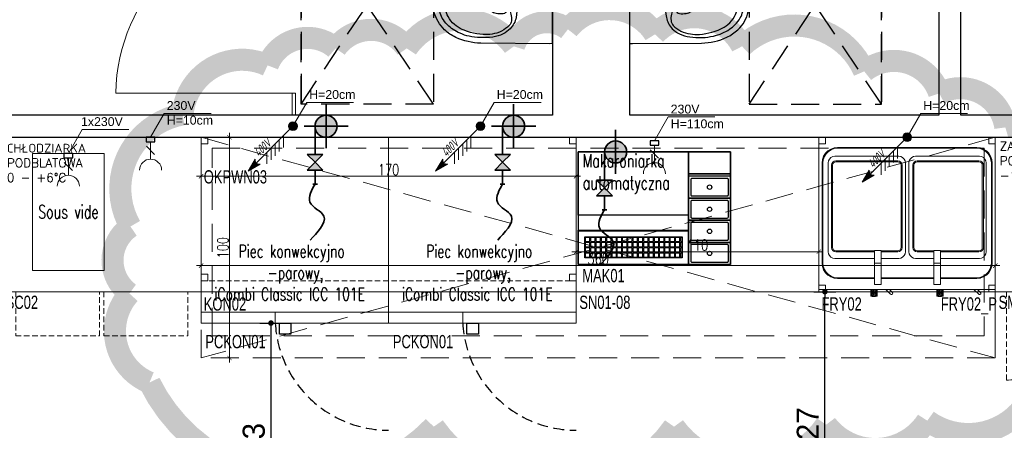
# Model space of a CAD drawing. Header units: millimetres. Extents: x 6161 to 8965, y -9035 to -5431.
# Tile 81 of 256: x 7097 to 7544, y -7151 to -6965. Entities that reach past the tile are written whole.
import ezdxf

# ---------------------------------------------------------------- set-up
doc = ezdxf.new("R2010")
doc.units = ezdxf.units.MM
for name, pattern in [('DASHED', [19.05, 12.7, -6.35]), ('DASHED2', [0.375, 0.25, -0.125]), ('HIDDEN', [0.375, 0.25, -0.125])]:
    doc.linetypes.add(name, pattern=pattern)
for name, color, linetype, lineweight in [('CHLODNICTWO', 94, 'Continuous', 20), ('drzwi', 30, 'Continuous', 20), ('Gastronomia PKN ORLEN', 220, 'Continuous', 20), ('Instalacje elektryczne', 1, 'Continuous', 20), ('Instalacje Wod-Kan', 92, 'Continuous', 35), ('SelinAr_WYP_gastronomia', 242, 'Continuous', 18), ('URZADZENIA GASTRO', 242, 'Continuous', 20)]:
    doc.layers.add(name, color=color, linetype=linetype, lineweight=lineweight)
for name, color, linetype in [('Indeksy_urządzeń_gastronomicznych', 242, 'Continuous'), ('Wyposazenie Wew - Urzadzenia Sanitarne', 6, 'Continuous'), ('Ściany', 7, 'Continuous')]:
    doc.layers.add(name, color=color, linetype=linetype)
doc.styles.add('Arch-Dim', font='romans.shx', dxfattribs={"width": 0.75})
doc.styles.add('cebart', font='isocpeur.ttf', dxfattribs={"width": 0.7, "oblique": 15, "height": 10})
doc.styles.add('JACEK_07', font='SIMPLEX.SHX', dxfattribs={"width": 0.7})
doc.styles.add('PL_D50', font='GOTHIC.TTF', dxfattribs={"height": 10})
doc.styles.get("Standard").update_dxf_attribs({"font": 'arial.ttf'})
doc.styles.add('text', font='romans.shx')
doc.dimstyles.new('PLANCO D50', dxfattribs={"dimscale": 0.5, "dimtxt": 10, "dimasz": 5, "dimexe": 10, "dimexo": 15, "dimgap": 5, "dimtad": 1, "dimdec": 0, "dimrnd": 0.5, "dimzin": 12, "dimtxsty": 'PL_D50', "dimblk": 'DOT', "dimcen": 1.25, "dimadec": 0, "dimazin": 0, "dimtfac": 1, "dimtdec": 0, "dimtmove": 1, "dimatfit": 3, "dimldrblk": 'DOT', "dimfxl": 0, "dimarcsym": 0})
doc.dimstyles.new('wymiary 10', dxfattribs={"dimscale": 2, "dimtxt": 2.5, "dimasz": 1, "dimexe": 1, "dimexo": 2.5, "dimgap": 0.25, "dimtad": 1, "dimdec": 1, "dimzin": 9, "dimtxsty": 'Arch-Dim', "dimblk": 'ARCHTICK', "dimcen": 1, "dimdle": 1, "dimclrd": 256, "dimclre": 256, "dimclrt": 256, "dimadec": 0, "dimazin": 0, "dimtfac": 1, "dimtdec": 1, "dimtofl": 0, "dimtmove": 1, "dimatfit": 3, "dimldrblk": 'NONE', "dimfxl": 0, "dimtolj": 1, "dimtzin": 0, "dimarcsym": 0})

# ---------------------------------------------------------------- blocks, each defined once
blk = doc.blocks.new('ROCA Victoria Rimless_Miska ustępowa')
for points in [[(-17.46, 0), (-17.54, -1.22), (-17.3, -32.5, 0.109256), (-14.68, -43.91, 0.076962), (-11.25, -48.97, 0.147238), (-3.13, -53.7, 0.064046), (0, -54.04)], [(17.46, 0), (17.54, -1.22), (17.3, -32.5, -0.109256), (14.68, -43.91, -0.076962), (11.25, -48.97, -0.147238), (3.13, -53.7, -0.064046), (0, -54.04)], [(0, -15.94, 0.030522), (-5.66, -16.58, 0.15195), (-10.79, -19.22, 0.08363), (-13.12, -22.43, 0.085767), (-14.52, -27.12, 0.036904), (-14.78, -32.84, 0.046025), (-14.17, -37.85, 0.053006), (-12.83, -41.91, 0.038568), (-11.06, -45.14, 0.052035), (-8.96, -47.72, 0.066441), (-5.93, -50.02, 0.072877), (-2.94, -51.19, 0.039475), (-0.85, -51.51, 0.022218), (0, -51.53)], [(0, -15.94, -0.030522), (5.66, -16.58, -0.15195), (10.79, -19.22, -0.08363), (13.12, -22.43, -0.085767), (14.52, -27.12, -0.036904), (14.78, -32.84, -0.046025), (14.17, -37.85, -0.053006), (12.83, -41.91, -0.038568), (11.06, -45.14, -0.052035), (8.96, -47.72, -0.066441), (5.93, -50.02, -0.072877), (2.94, -51.19, -0.039475), (0.85, -51.51, -0.022218), (0, -51.53)], [(0, -19.53, -0.087522), (-1.7, -19.38, -0.025593), (-4.2, -18.93, 0.120211), (-7.14, -18.7, 0.186717), (-9.29, -19.69, 0.086058), (-11.87, -23.11, 0.079429), (-13.2, -27.43, 0.051898), (-13.38, -31.53, 0.04875), (-12.4, -37.2, 0.043554), (-11.07, -40.96, 0.06811), (-8.86, -44.48, 0.092463), (-5.29, -47.4, 0.088025), (-1.68, -48.63, 0.041186), (0, -48.76)], [(0, -20.92, -0.000374), (-1.89, -20.96, 0.009276), (-2.37, -21.01, 0.404896), (-3.96, -22.46, 0.053728), (-3.9, -25.59, 0.350861), (-0.91, -28.86, 0.024147), (0, -28.92)], [(0, -19.53, 0.087522), (1.7, -19.38, 0.025593), (4.2, -18.93, -0.120211), (7.14, -18.7, -0.186717), (9.29, -19.69, -0.086058), (11.87, -23.11, -0.079429), (13.2, -27.43, -0.051898), (13.38, -31.53, -0.04875), (12.4, -37.2, -0.043554), (11.07, -40.96, -0.06811), (8.86, -44.48, -0.092463), (5.29, -47.4, -0.088025), (1.68, -48.63, -0.041186), (0, -48.76)], [(0, -20.92, 0.000374), (1.89, -20.96, -0.009276), (2.37, -21.01, -0.404896), (3.96, -22.46, -0.053728), (3.9, -25.59, -0.350861), (0.91, -28.86, -0.024147), (0, -28.92)]]:
    blk.add_lwpolyline(points, format="xyb")
for points in [[(-17.46, 0), (0, 0)], [(17.46, 0), (0, 0)]]:
    blk.add_lwpolyline(points)
at = {"color": 9, "linetype": 'DASHED', "true_color": 0xb8b8b8}
blk.add_lwpolyline([(-45, -54.04), (-45, -114.04), (45, -114.04), (45, -54.04), (-45, -54.04), (45, -114.04), (-45, -114.04), (45, -54.04)], dxfattribs=at)
blk = doc.blocks.new('gn-230')
at = {"layer": 'Instalacje elektryczne'}
for p, q in [((-4, 0), (-19.8, 0)), ((-15.65, -3.75), (-8.15, 3.75))]:
    blk.add_line(p, q, dxfattribs=at)
at = {"layer": 'Instalacje elektryczne', "lineweight": 30}
blk.add_lwpolyline([(-4, -4), (0, -4), (0, 4), (-4, 4)], close=True, dxfattribs=at)
at = {"layer": 'Instalacje elektryczne'}
blk.add_arc((-29.8, 0), 10, 270, 90, dxfattribs=at)
blk = doc.blocks.new('*U330')
blk.add_lwpolyline([(0, 0), (0, -70), (140, -70), (140, 0), (0, 0)], close=True)
at = {"linetype": 'HIDDEN', "ltscale": 10}
for points in [[(5, -70), (5, -110, 0.414214), (45, -70)], [(45, -70), (45, -110, 0.414214), (85, -70)]]:
    blk.add_lwpolyline(points, format="xyb", dxfattribs=at)
at = {"layer": 'Instalacje elektryczne'}
blk.add_lwpolyline([(67.1, 0), (73.35, 10.83), (94.52, 10.83)], dxfattribs=at)
at = {"layer": 'Instalacje elektryczne', "xscale": 0.5, "yscale": 0.5, "zscale": 0.5, "rotation": 90}
blk.add_blockref('gn-230', (67.1, 0), dxfattribs=at)
at = {"color": 242, "insert": (2, -2), "char_height": 5, "width": 58.8906, "attachment_point": 1, "style": 'text'}
blk.add_mtext('{\\H0.8x;ZAMRAŻARKA\\PPODBLATOWA\\P-10 - -22%%DC}', dxfattribs=at)
at = {"layer": 'Indeksy_urządzeń_gastronomicznych', "color": 242, "insert": (1.46, -71.77), "char_height": 6, "width": 20.4806, "attachment_point": 1, "style": 'JACEK_07'}
blk.add_mtext('{\\fArial|b0|i0|c238|p34;SM03}', dxfattribs=at)
at = {"layer": 'Instalacje elektryczne', "insert": (74.46, 16.39), "char_height": 4, "width": 32.4538, "attachment_point": 1}
blk.add_mtext('230V\\PH=10cm', dxfattribs=at)
blk = doc.blocks.new('K-400')
at = {"layer": 'Instalacje elektryczne'}
h = blk.add_hatch(color=256, dxfattribs=at)
h.paths.add_polyline_path([(40.76, 40.76), (33.87, 33.87), (34.29, 29.72)])
h.paths.add_polyline_path([(29.72, 34.29), (33.87, 33.87), (40.76, 40.76)])
blk.add_hatch(color=256, dxfattribs=at).paths.add_polyline_path([(3.96, 0, 1), (-3.96, 0, 1)])
for p, q in [((0, 0), (40.76, 40.76)), ((40.76, 40.76), (29.72, 34.29)), ((40.76, 40.76), (34.29, 29.72)), ((19.83, 30.44), (19.83, 19.83)), ((23.56, 34.17), (23.56, 23.56)), ((29.72, 34.29), (33.87, 33.87)), ((34.29, 29.72), (33.87, 33.87)), ((8.65, 19.26), (8.65, 8.65)), ((12.38, 22.99), (12.38, 12.38)), ((16.11, 26.71), (16.11, 16.11))]:
    blk.add_line(p, q, dxfattribs=at)
blk.add_circle((0, 0), 3.96, dxfattribs=at)
at = {"layer": 'Instalacje elektryczne', "style": 'cebart', "oblique": 15, "width": 0.7}
blk.add_text('400V', height=8, rotation=225, dxfattribs=at).set_placement((30.91, 28.38))
blk = doc.blocks.new('Frytkownica 2kom FRY02')
for p, q in [((1.68, -10.07), (2.19, -8.59)), ((1.68, -10.07), (2.52, -8.75)), ((2.03, -10.15), (2.52, -8.75)), ((2.19, -8.59), (3.03, -7.26)), ((3.31, -7.49), (2.19, -8.59)), ((2.52, -8.75), (2.19, -8.59)), ((2.52, -8.75), (3.31, -7.49)), ((3.03, -7.26), (4.14, -6.15)), ((4.36, -6.44), (3.03, -7.26)), ((3.31, -7.49), (3.03, -7.26)), ((3.31, -7.49), (4.36, -6.44)), ((5.46, -5.32), (4.14, -6.15)), ((5.62, -5.65), (4.14, -6.15)), ((4.36, -6.44), (4.14, -6.15)), ((5.62, -5.65), (4.36, -6.44)), ((6.94, -4.8), (5.46, -5.32)), ((7.02, -5.16), (5.46, -5.32)), ((5.62, -5.65), (5.46, -5.32)), ((6.31, -8.77), (5.47, -9.2)), ((7.02, -5.16), (5.62, -5.65)), ((7.24, -8.63), (6.31, -8.77)), ((8.5, -4.63), (6.94, -4.8)), ((7.02, -5.16), (6.94, -4.8)), ((8.5, -4.63), (7.02, -5.16)), ((8.5, -4.99), (7.02, -5.16)), ((36.24, -8.63), (7.24, -8.63)), ((8.5, -4.99), (8.5, -4.63)), ((71.57, -4.63), (8.5, -4.63)), ((71.57, -4.99), (8.5, -4.99)), ((37.16, -8.77), (36.24, -8.63)), ((38, -9.2), (37.16, -8.77)), ((42.94, -8.77), (42.1, -9.2)), ((43.87, -8.63), (42.94, -8.77)), ((72.87, -8.63), (43.87, -8.63)), ((71.57, -4.99), (71.57, -4.63)), ((73.04, -5.16), (71.57, -4.63)), ((73.12, -4.8), (71.57, -4.63)), ((73.04, -5.16), (71.57, -4.99)), ((73.79, -8.77), (72.87, -8.63)), ((73.04, -5.16), (73.12, -4.8)), ((74.45, -5.65), (73.04, -5.16)), ((74.45, -5.65), (73.12, -4.8)), ((74.6, -5.32), (73.12, -4.8)), ((74.63, -9.2), (73.79, -8.77)), ((74.45, -5.65), (74.6, -5.32)), ((75.7, -6.44), (74.45, -5.65)), ((75.93, -6.15), (74.45, -5.65)), ((75.93, -6.15), (74.6, -5.32)), ((75.7, -6.44), (75.93, -6.15)), ((76.75, -7.49), (75.7, -6.44)), ((76.75, -7.49), (75.93, -6.15)), ((77.04, -7.26), (75.93, -6.15)), ((77.04, -7.26), (76.75, -7.49)), ((77.87, -8.59), (76.75, -7.49)), ((77.55, -8.75), (76.75, -7.49)), ((77.87, -8.59), (77.04, -7.26)), ((77.87, -8.59), (77.55, -8.75)), ((78.04, -10.15), (77.55, -8.75)), ((78.39, -10.07), (77.55, -8.75)), ((78.39, -10.07), (77.87, -8.59)), ((1.5, -11.63), (1.68, -10.07)), ((1.5, -11.63), (2.03, -10.15)), ((1.5, -57), (1.5, -11.63)), ((1.86, -11.63), (1.5, -11.63)), ((2.03, -10.15), (1.68, -10.07)), ((1.86, -11.63), (2.03, -10.15)), ((1.86, -57), (1.86, -11.63)), ((4.24, -11.63), (4.38, -10.7)), ((4.24, -51.86), (4.24, -11.63)), ((4.38, -10.7), (4.81, -9.86)), ((4.81, -9.86), (5.47, -9.2)), ((5.77, -12.66), (5.92, -11.89)), ((5.77, -49.89), (5.77, -12.66)), ((5.92, -11.89), (6.36, -11.24)), ((6.27, -12.66), (6.38, -12.09)), ((6.27, -49.89), (6.27, -12.66)), ((7, -10.81), (6.36, -11.24)), ((6.38, -12.09), (6.71, -11.6)), ((7.2, -11.27), (6.71, -11.6)), ((7.77, -10.66), (7, -10.81)), ((7.77, -11.16), (7.2, -11.27)), ((35.77, -10.66), (7.77, -10.66)), ((35.77, -11.16), (7.77, -11.16)), ((36.54, -10.81), (35.77, -10.66)), ((36.34, -11.27), (35.77, -11.16)), ((36.83, -11.6), (36.34, -11.27)), ((37.18, -11.24), (36.54, -10.81)), ((37.16, -12.09), (36.83, -11.6)), ((37.27, -12.66), (37.16, -12.09)), ((37.62, -11.89), (37.18, -11.24)), ((37.27, -49.89), (37.27, -12.66)), ((37.77, -12.66), (37.62, -11.89)), ((37.77, -49.89), (37.77, -12.66)), ((38.66, -9.86), (38, -9.2)), ((39.09, -10.7), (38.66, -9.86)), ((39.24, -11.63), (39.09, -10.7)), ((39.24, -51.86), (39.24, -11.63)), ((40.87, -11.63), (41.01, -10.7)), ((40.87, -51.86), (40.87, -11.63)), ((41.01, -10.7), (41.44, -9.86)), ((41.44, -9.86), (42.1, -9.2)), ((42.6, -12.66), (42.75, -11.89)), ((42.6, -49.89), (42.6, -12.66)), ((42.75, -11.89), (43.18, -11.24)), ((43.1, -12.66), (43.21, -12.09)), ((43.1, -49.89), (43.1, -12.66)), ((43.83, -10.81), (43.18, -11.24)), ((43.21, -12.09), (43.54, -11.6)), ((44.02, -11.27), (43.54, -11.6)), ((44.6, -10.66), (43.83, -10.81)), ((44.6, -11.16), (44.02, -11.27)), ((72.6, -10.66), (44.6, -10.66)), ((72.6, -11.16), (44.6, -11.16)), ((73.36, -10.81), (72.6, -10.66)), ((73.17, -11.27), (72.6, -11.16)), ((73.66, -11.6), (73.17, -11.27)), ((74.01, -11.24), (73.36, -10.81)), ((73.98, -12.09), (73.66, -11.6)), ((74.1, -12.66), (73.98, -12.09)), ((74.45, -11.89), (74.01, -11.24)), ((74.1, -49.89), (74.1, -12.66)), ((74.6, -12.66), (74.45, -11.89)), ((74.6, -49.89), (74.6, -12.66)), ((75.29, -9.86), (74.63, -9.2)), ((75.72, -10.7), (75.29, -9.86)), ((75.87, -11.63), (75.72, -10.7)), ((75.87, -51.86), (75.87, -11.63)), ((78.39, -10.07), (78.04, -10.15)), ((78.2, -11.63), (78.04, -10.15)), ((78.57, -11.63), (78.04, -10.15)), ((78.2, -57), (78.2, -11.63)), ((78.57, -11.63), (78.2, -11.63)), ((78.57, -11.63), (78.39, -10.07)), ((78.57, -57), (78.57, -11.63)), ((4.38, -52.79), (4.24, -51.86)), ((4.81, -53.63), (4.38, -52.79)), ((5.92, -50.66), (5.77, -49.89)), ((6.36, -51.31), (5.92, -50.66)), ((6.38, -50.47), (6.27, -49.89)), ((7, -51.74), (6.36, -51.31)), ((6.71, -50.95), (6.38, -50.47)), ((7.2, -51.28), (6.71, -50.95)), ((7.77, -51.89), (7, -51.74)), ((7.77, -51.39), (7.2, -51.28)), ((25.27, -51.39), (7.77, -51.39)), ((25.27, -51.89), (7.77, -51.89)), ((25.27, -56.99), (25.27, -51.34)), ((28.27, -51.34), (25.27, -51.34)), ((28.27, -56.99), (28.27, -51.34)), ((35.77, -51.39), (28.27, -51.39)), ((35.77, -51.89), (28.27, -51.89)), ((36.34, -51.28), (35.77, -51.39)), ((36.54, -51.74), (35.77, -51.89)), ((36.83, -50.95), (36.34, -51.28)), ((37.18, -51.31), (36.54, -51.74)), ((36.83, -50.95), (37.16, -50.47)), ((37.16, -50.47), (37.27, -49.89)), ((37.18, -51.31), (37.62, -50.66)), ((37.62, -50.66), (37.77, -49.89)), ((38.66, -53.63), (39.09, -52.79)), ((39.09, -52.79), (39.24, -51.86)), ((41.01, -52.79), (40.87, -51.86)), ((41.44, -53.63), (41.01, -52.79)), ((42.75, -50.66), (42.6, -49.89)), ((43.18, -51.31), (42.75, -50.66)), ((43.21, -50.47), (43.1, -49.89)), ((43.83, -51.74), (43.18, -51.31)), ((43.54, -50.95), (43.21, -50.47)), ((44.02, -51.28), (43.54, -50.95)), ((44.6, -51.89), (43.83, -51.74)), ((44.6, -51.39), (44.02, -51.28)), ((52.1, -51.39), (44.6, -51.39)), ((52.1, -51.89), (44.6, -51.89)), ((52.1, -56.99), (52.1, -51.34)), ((55.1, -51.34), (52.1, -51.34)), ((55.1, -56.99), (55.1, -51.34)), ((72.6, -51.39), (55.1, -51.39)), ((72.6, -51.89), (55.1, -51.89)), ((73.17, -51.28), (72.6, -51.39)), ((73.36, -51.74), (72.6, -51.89)), ((73.66, -50.95), (73.17, -51.28)), ((74.01, -51.31), (73.36, -51.74)), ((73.66, -50.95), (73.98, -50.47)), ((73.98, -50.47), (74.1, -49.89)), ((74.01, -51.31), (74.45, -50.66)), ((74.45, -50.66), (74.6, -49.89)), ((75.29, -53.63), (75.72, -52.79)), ((75.72, -52.79), (75.87, -51.86)), ((1.86, -57), (1.5, -57)), ((2.03, -58.48), (1.5, -57)), ((1.68, -58.56), (1.5, -57)), ((2.03, -58.48), (1.86, -57)), ((5.47, -54.29), (4.81, -53.63)), ((6.31, -54.71), (5.47, -54.29)), ((7.24, -54.86), (6.31, -54.71)), ((25.27, -54.86), (7.24, -54.86)), ((25.27, -66.73), (25.27, -56.99)), ((28.27, -56.99), (25.27, -56.99)), ((36.24, -54.86), (28.27, -54.86)), ((28.27, -66.73), (28.27, -56.99)), ((37.16, -54.71), (36.24, -54.86)), ((38, -54.29), (37.16, -54.71)), ((38, -54.29), (38.66, -53.63)), ((42.1, -54.29), (41.44, -53.63)), ((42.94, -54.71), (42.1, -54.29)), ((43.87, -54.86), (42.94, -54.71)), ((52.1, -54.86), (43.87, -54.86)), ((52.1, -66.73), (52.1, -56.99)), ((55.1, -56.99), (52.1, -56.99)), ((72.87, -54.86), (55.1, -54.86)), ((55.1, -66.73), (55.1, -56.99)), ((73.79, -54.71), (72.87, -54.86)), ((74.63, -54.29), (73.79, -54.71)), ((74.63, -54.29), (75.29, -53.63)), ((78.04, -58.48), (78.2, -57)), ((78.04, -58.48), (78.57, -57)), ((78.57, -57), (78.2, -57)), ((78.39, -58.56), (78.57, -57)), ((2.03, -58.48), (1.68, -58.56)), ((2.52, -59.88), (1.68, -58.56)), ((2.19, -60.04), (1.68, -58.56)), ((2.52, -59.88), (2.03, -58.48)), ((2.52, -59.88), (2.19, -60.04)), ((3.31, -61.14), (2.19, -60.04)), ((3.03, -61.36), (2.19, -60.04)), ((3.31, -61.14), (2.52, -59.88)), ((3.31, -61.14), (3.03, -61.36)), ((4.36, -62.19), (3.03, -61.36)), ((4.14, -62.47), (3.03, -61.36)), ((4.36, -62.19), (3.31, -61.14)), ((4.14, -62.47), (4.36, -62.19)), ((5.46, -63.31), (4.14, -62.47)), ((5.62, -62.98), (4.36, -62.19)), ((5.46, -63.31), (4.36, -62.19)), ((75.7, -62.19), (74.45, -62.98)), ((74.6, -63.31), (75.7, -62.19)), ((75.93, -62.47), (74.6, -63.31)), ((75.7, -62.19), (76.75, -61.14)), ((77.04, -61.36), (75.7, -62.19)), ((75.93, -62.47), (75.7, -62.19)), ((75.93, -62.47), (77.04, -61.36)), ((76.75, -61.14), (77.55, -59.88)), ((77.87, -60.04), (76.75, -61.14)), ((77.04, -61.36), (76.75, -61.14)), ((77.04, -61.36), (77.87, -60.04)), ((77.55, -59.88), (78.04, -58.48)), ((77.55, -59.88), (78.39, -58.56)), ((77.87, -60.04), (77.55, -59.88)), ((77.87, -60.04), (78.39, -58.56)), ((78.39, -58.56), (78.04, -58.48)), ((5.46, -63.31), (5.62, -62.98)), ((6.94, -63.82), (5.46, -63.31)), ((7.02, -63.47), (5.62, -62.98)), ((6.94, -63.82), (5.62, -62.98)), ((6.94, -63.82), (7.02, -63.47)), ((8.5, -64), (6.94, -63.82)), ((8.5, -63.64), (7.02, -63.47)), ((8.5, -64), (7.02, -63.47)), ((8.5, -64), (8.5, -63.64)), ((25.27, -63.64), (8.5, -63.64)), ((25.27, -64), (8.5, -64)), ((28.27, -66.73), (25.27, -66.73)), ((52.1, -63.64), (28.27, -63.64)), ((52.1, -64), (28.27, -64)), ((55.1, -66.73), (52.1, -66.73)), ((71.57, -63.64), (55.1, -63.64)), ((71.57, -64), (55.1, -64)), ((73.04, -63.47), (71.57, -63.64)), ((73.04, -63.47), (71.57, -64)), ((71.57, -64), (71.57, -63.64)), ((73.12, -63.82), (71.57, -64)), ((74.45, -62.98), (73.04, -63.47)), ((73.12, -63.82), (73.04, -63.47)), ((74.45, -62.98), (73.12, -63.82)), ((74.6, -63.31), (73.12, -63.82)), ((74.6, -63.31), (74.45, -62.98)), ((23.67, -69.27), (23.5, -69.41)), ((23.5, -71.86), (23.5, -69.41)), ((23.67, -71.73), (23.5, -69.41)), ((24.15, -69.17), (23.67, -69.27)), ((23.67, -71.73), (23.67, -69.27)), ((24.15, -71.62), (23.67, -69.27)), ((24.82, -69.12), (24.15, -69.17)), ((24.15, -71.62), (24.15, -69.17)), ((24.82, -71.57), (24.15, -69.17)), ((24.82, -71.57), (24.82, -69.12)), ((25.53, -69.14), (24.82, -69.12)), ((25.53, -71.59), (24.82, -69.12)), ((25.53, -71.59), (25.53, -69.14)), ((26.12, -69.22), (25.53, -69.14)), ((26.12, -71.67), (25.53, -69.14)), ((26.12, -71.67), (26.12, -69.22)), ((26.46, -69.34), (26.12, -69.22)), ((26.46, -71.79), (26.12, -69.22)), ((26.46, -71.79), (26.46, -69.34)), ((32.53, -71.06), (30.4, -69)), ((33.33, -70.28), (32.02, -69)), ((32.78, -71.2), (32.53, -71.06)), ((33.07, -71.2), (32.78, -71.2)), ((33.33, -71.06), (33.07, -71.2)), ((33.45, -70.46), (33.33, -70.28)), ((33.33, -71.06), (33.45, -70.88)), ((33.49, -70.67), (33.45, -70.46)), ((33.45, -70.88), (33.49, -70.67)), ((53.6, -69.27), (53.43, -69.41)), ((53.43, -71.86), (53.43, -69.41)), ((53.6, -71.73), (53.43, -69.41)), ((54.08, -69.17), (53.6, -69.27)), ((53.6, -71.73), (53.6, -69.27)), ((54.08, -71.62), (53.6, -69.27)), ((54.75, -69.12), (54.08, -69.17)), ((54.08, -71.62), (54.08, -69.17)), ((54.75, -71.57), (54.08, -69.17)), ((54.75, -71.57), (54.75, -69.12)), ((55.46, -69.14), (54.75, -69.12)), ((55.46, -71.59), (54.75, -69.12)), ((55.46, -71.59), (55.46, -69.14)), ((56.05, -69.22), (55.46, -69.14)), ((56.05, -71.67), (55.46, -69.14)), ((56.05, -71.67), (56.05, -69.22)), ((56.39, -69.34), (56.05, -69.22)), ((56.39, -71.79), (56.05, -69.22)), ((56.39, -71.79), (56.39, -69.34)), ((72.46, -71.06), (70.33, -69)), ((73.26, -70.28), (71.95, -69)), ((72.71, -71.2), (72.46, -71.06)), ((73, -71.2), (72.71, -71.2)), ((73.26, -71.06), (73, -71.2)), ((73.38, -70.46), (73.26, -70.28)), ((73.26, -71.06), (73.38, -70.88)), ((73.42, -70.67), (73.38, -70.46)), ((73.38, -70.88), (73.42, -70.67)), ((23.67, -71.73), (23.5, -71.86)), ((23.67, -72), (23.5, -71.86)), ((23.79, -71.73), (23.6, -71.86)), ((23.79, -72), (23.6, -71.86)), ((24.15, -71.62), (23.67, -71.73)), ((24.15, -72.11), (23.67, -72)), ((23.79, -72), (23.77, -71.74)), ((24.3, -71.63), (23.79, -71.73)), ((23.79, -72), (23.85, -71.71)), ((23.79, -72), (23.79, -71.73)), ((24.3, -72.1), (23.79, -72)), ((24.82, -71.57), (24.15, -71.62)), ((24.82, -72.16), (24.15, -72.11)), ((25, -71.59), (24.3, -71.63)), ((24.3, -72.1), (24.44, -71.62)), ((24.3, -72.1), (24.3, -71.63)), ((25, -72.14), (24.3, -72.1)), ((25.53, -71.59), (24.82, -71.57)), ((25.53, -72.14), (24.82, -72.16)), ((25, -72.14), (25, -71.59)), ((25.7, -71.63), (25, -71.59)), ((25, -72.14), (25.15, -71.6)), ((25.7, -72.1), (25, -72.14)), ((26.12, -71.67), (25.53, -71.59)), ((26.12, -72.06), (25.53, -72.14)), ((25.7, -72.1), (25.7, -71.63)), ((26.21, -71.73), (25.7, -71.63)), ((25.7, -72.1), (25.79, -71.64)), ((26.21, -72), (25.7, -72.1)), ((26.46, -71.79), (26.12, -71.67)), ((26.46, -71.93), (26.12, -72.06)), ((26.21, -72), (26.21, -71.73)), ((26.4, -71.86), (26.21, -71.73)), ((26.4, -71.86), (26.21, -72)), ((26.46, -71.93), (26.46, -71.79)), ((53.6, -71.73), (53.43, -71.86)), ((53.6, -72), (53.43, -71.86)), ((53.72, -71.73), (53.53, -71.86)), ((53.72, -72), (53.53, -71.86)), ((54.08, -71.62), (53.6, -71.73)), ((54.08, -72.11), (53.6, -72)), ((53.72, -72), (53.7, -71.74)), ((54.23, -71.63), (53.72, -71.73)), ((53.72, -72), (53.78, -71.71)), ((53.72, -72), (53.72, -71.73)), ((54.23, -72.1), (53.72, -72)), ((54.75, -71.57), (54.08, -71.62)), ((54.75, -72.16), (54.08, -72.11)), ((54.93, -71.59), (54.23, -71.63)), ((54.23, -72.1), (54.23, -71.63)), ((54.93, -72.14), (54.23, -72.1)), ((55.46, -71.59), (54.75, -71.57)), ((55.46, -72.14), (54.75, -72.16)), ((54.93, -72.14), (54.78, -71.6)), ((54.93, -72.14), (54.93, -71.59)), ((55.63, -71.63), (54.93, -71.59)), ((55.63, -72.1), (54.93, -72.14)), ((56.05, -71.67), (55.46, -71.59)), ((56.05, -72.06), (55.46, -72.14)), ((55.63, -72.1), (55.49, -71.62)), ((55.63, -72.1), (55.63, -71.63)), ((56.14, -71.73), (55.63, -71.63)), ((56.14, -72), (55.63, -72.1)), ((56.39, -71.79), (56.05, -71.67)), ((56.39, -71.93), (56.05, -72.06)), ((56.14, -72), (56.08, -71.71)), ((56.14, -72), (56.14, -71.73)), ((56.33, -71.86), (56.14, -71.73)), ((56.33, -71.86), (56.14, -72)), ((56.39, -71.93), (56.39, -71.79))]:
    blk.add_line(p, q)
for points in [[(0, 0), (80, 0), (80, -70), (0, -70)], [(0, -69), (80, -69), (80, -70), (0, -70)]]:
    blk.add_lwpolyline(points, close=True)
at = {"layer": 'Instalacje elektryczne'}
blk.add_lwpolyline([(40, 0), (46.25, 10.83), (67.42, 10.83)], dxfattribs=at)
at = {"layer": 'Instalacje elektryczne', "xscale": 0.5, "yscale": 0.5, "zscale": 0.5, "rotation": 180}
blk.add_blockref('K-400', (40, 0), dxfattribs=at)
at = {"layer": 'Indeksy_urządzeń_gastronomicznych', "color": 242, "insert": (1.22, -72.53, 0), "char_height": 6, "width": 20.4806, "attachment_point": 1, "style": 'JACEK_07'}
blk.add_mtext('{\\fArial|b0|i0|c238|p34;FRY02}', dxfattribs=at)
at = {"layer": 'Instalacje elektryczne', "insert": (47.36, 16.39), "char_height": 4, "width": 32.4538, "attachment_point": 1}
blk.add_mtext('H=20cm', dxfattribs=at)
blk = doc.blocks.new('CEBART-ZAW-URZ')
h = blk.add_hatch(color=256)
h.paths.add_polyline_path([(-16.33, 0), (-12.78, -3.56), (-12.78, 3.56)])
h.paths.add_polyline_path([(-19.89, 3.56), (-19.89, -3.56), (-16.33, 0)])
for p, q in [((-26.28, 1.05), (-26.28, -1.05)), ((-26.28, 0), (-19.89, 0)), ((-19.89, 3.56), (-19.89, -3.56)), ((-19.89, 3.56), (-16.33, 0)), ((-19.89, -3.56), (-16.33, 0)), ((-12.78, 3.56), (-16.33, 0)), ((-12.78, -3.56), (-16.33, 0)), ((-12.78, 3.56), (-12.78, -3.56)), ((-12.78, 0), (0, 0))]:
    blk.add_line(p, q)
at = {"start_tangent": (-0.861524, 0.507717), "end_tangent": (-0.755154, 0.655547)}
blk.add_spline([(-26.28, 0), (-34.4, 2.34), (-40.71, -3.97), (-51.56, 2.15)], degree=3, dxfattribs=at)
blk = doc.blocks.new('Odplyw_wody')
blk.add_hatch(color=256).paths.add_polyline_path([(0, 5, -1), (0, -5, -1)])
for p, q in [((0, -10), (0, 10)), ((10, 0), (-10, 0))]:
    blk.add_line(p, q)
blk.add_circle((0, 0), 5)
blk = doc.blocks.new('Makaroniarka automatyczna MAK01')
at = {"linetype": 'Continuous', "lineweight": 25}
h = blk.add_hatch(dxfattribs=at)
h.set_pattern_fill('CONCRETE_WAFFLE', color=256, scale=2, style=0, pattern_type=2)
h.set_pattern_definition([(9e-15, (-7598510.0572, -5685765.917), (0, 2.4), [2, -0.4]), (9e-15, (-7598510.0572, -5685765.517), (0, 2.4), [2, -0.4]), (90, (-7598510.4572, -5685765.517), (-2.4, 1e-16), [2, -0.4]), (90, (-7598510.0572, -5685765.517), (-2.4, 1e-16), [2, -0.4])])
h.paths.add_polyline_path([(3, -38.5), (3, -48), (47, -48), (47, -38.5)])
blk.add_lwpolyline([(0, 0), (0, -51), (69, -51), (69, 0), (0, 0)], dxfattribs=at)
for points in [[(50, 0), (0, 0), (0, -35.5), (50, -35.5)], [(0, 0), (50, 0), (50, -28.73), (0, -28.73)], [(50, 0), (69, 0), (69, -10), (50, -10)], [(50, -10), (69, -10), (69, -51), (50, -51)], [(69, -11), (50, -11), (50, -21), (69, -21)], [(69, -21), (50, -21), (50, -31), (69, -31)], [(69, -31), (50, -31), (50, -41), (69, -41)], [(0, -35.5), (50, -35.5), (50, -51), (0, -51)], [(0, -35.5), (50, -35.5), (50, -36), (0, -36)], [(47, -48), (3, -48), (3, -38.5), (47, -38.5)], [(69, -41), (50, -41), (50, -51), (69, -51)]]:
    blk.add_lwpolyline(points, close=True, dxfattribs=at)
for points in [[(67.5, -12), (51.5, -12, 0.414214), (51, -12.5), (51, -19.5, 0.414214), (51.5, -20), (67.5, -20, 0.414214), (68, -19.5), (68, -12.5, 0.414214)], [(67.5, -22), (51.5, -22, 0.414214), (51, -22.5), (51, -29.5, 0.414214), (51.5, -30), (67.5, -30, 0.414214), (68, -29.5), (68, -22.5, 0.414214)], [(67.5, -32), (51.5, -32, 0.414214), (51, -32.5), (51, -39.5, 0.414214), (51.5, -40), (67.5, -40, 0.414214), (68, -39.5), (68, -32.5, 0.414214)], [(67.5, -42), (51.5, -42, 0.414214), (51, -42.5), (51, -49.5, 0.414214), (51.5, -50), (67.5, -50, 0.414214), (68, -49.5), (68, -42.5, 0.414214)]]:
    blk.add_lwpolyline(points, format="xyb", close=True, dxfattribs=at)
for centre in [(59.5, -16), (59.5, -26), (59.5, -36), (59.5, -46)]:
    blk.add_circle(centre, 1, dxfattribs=at)
at = {"layer": 'Instalacje elektryczne'}
blk.add_lwpolyline([(34.5, 5), (40.75, 15.83), (61.92, 15.83)], dxfattribs=at)
at = {"layer": 'Instalacje elektryczne', "xscale": 0.5, "yscale": 0.5, "zscale": 0.5, "rotation": 90}
blk.add_blockref('gn-230', (34.5, 5), dxfattribs=at)
at = {"layer": 'Instalacje Wod-Kan'}
blk.add_blockref('Odplyw_wody', (16.86, 0), dxfattribs=at)
at = {"layer": 'Instalacje Wod-Kan', "rotation": 90}
blk.add_blockref('CEBART-ZAW-URZ', (11.86, 0), dxfattribs=at)
at = {"color": 7, "insert": (2, -1), "char_height": 6, "width": 6.0769, "attachment_point": 1, "style": 'JACEK_07'}
blk.add_mtext('Makaroniarka\\Pautomatyczna', dxfattribs=at)
at = {"layer": 'Indeksy_urządzeń_gastronomicznych', "color": 242, "insert": (1.81, -53.06), "char_height": 6, "width": 20.4806, "attachment_point": 1, "style": 'JACEK_07'}
blk.add_mtext('{\\fArial|b0|i0|c238|p34;MAK01}', dxfattribs=at)
at = {"layer": 'Instalacje elektryczne', "insert": (41.86, 21.39), "char_height": 4, "width": 32.4538, "attachment_point": 1}
blk.add_mtext('230V\\PH=110cm', dxfattribs=at)
blk = doc.blocks.new('_ArchTick')
at = {"color": 0, "linetype": 'ByBlock', "const_width": 0.15}
blk.add_lwpolyline([(-0.5, -0.5), (0.5, 0.5)], dxfattribs=at)
blk = doc.blocks.new('*D725')
at = {"lineweight": -2, "transparency": 16777216}
for p, q in [((-2, -51.84), (112, -51.84)), ((0, -65), (0, -49.84)), ((110, -65), (110, -49.84))]:
    blk.add_line(p, q, dxfattribs=at)
at = {"layer": 'Defpoints', "color": 0, "transparency": 16777216}
for p in [(110, -51.84), (0, -70), (110, -70)]:
    blk.add_point(p, dxfattribs=at)
at = {"lineweight": -2, "transparency": 16777216, "xscale": 2, "yscale": 2, "zscale": 2, "rotation": 180}
blk.add_blockref('_ArchTick', (0, -51.84), dxfattribs=at)
at = {"lineweight": -2, "transparency": 16777216, "xscale": 2, "yscale": 2, "zscale": 2}
blk.add_blockref('_ArchTick', (110, -51.84), dxfattribs=at)
at = {"transparency": 16777216, "insert": (55, -48.84), "char_height": 5, "attachment_point": 5, "style": 'Arch-Dim'}
blk.add_mtext('\\A1;110', dxfattribs=at)
blk = doc.blocks.new('_None', base_point=(2.5, 0))
blk = doc.blocks.new('Sous_vide')
blk.add_lwpolyline([(32.5, 0), (0, 0), (0, -53), (32.5, -53)], close=True)
at = {"color": 242, "insert": (16.25, -26.5), "char_height": 6, "width": 32.5, "attachment_point": 5, "style": 'JACEK_07'}
blk.add_mtext('Sous vide', dxfattribs=at)
blk = doc.blocks.new('A$C2baab3a5')
for p, q in [((48.28, -17.12), (-36.72, -17.12)), ((-3.11, -17.12), (-3.11, -22.12))]:
    blk.add_line(p, q)
blk.add_lwpolyline([(-36.72, 62.08), (48.28, 62.08), (48.28, -22.12), (-36.72, -22.12)], close=True)
at = {"linetype": 'Continuous', "lineweight": 25}
blk.add_lwpolyline([(-1.22, -22.12), (4.04, -22.12), (4.04, -27.16), (-1.22, -27.16)], close=True, dxfattribs=at)
at = {"linetype": 'DASHED2', "lineweight": 25, "ltscale": 20}
blk.add_arc((48.25, -19.21), 51.44, 183.2479, 270.038, dxfattribs=at)
at = {"layer": 'Instalacje elektryczne'}
blk.add_lwpolyline([(4.95, 67.08), (11.2, 77.91), (32.36, 77.91)], dxfattribs=at)
at = {"layer": 'Instalacje elektryczne', "xscale": 0.5, "yscale": 0.5, "zscale": 0.5, "rotation": 180}
blk.add_blockref('K-400', (4.95, 67.08), dxfattribs=at)
at = {"layer": 'Instalacje Wod-Kan'}
blk.add_blockref('Odplyw_wody', (19.95, 67.08), dxfattribs=at)
at = {"layer": 'Instalacje Wod-Kan', "rotation": 90}
blk.add_blockref('CEBART-ZAW-URZ', (14.95, 67.08), dxfattribs=at)
at = {"color": 7, "linetype": 'Continuous', "lineweight": 25, "insert": (-34.36, 13.38), "char_height": 5, "width": 82.1939, "attachment_point": 1, "style": 'JACEK_07'}
blk.add_mtext('\\pi14.65244;{\\H1.16667x;\\C256;Piec konwekcyjno\\P\\pi27.8747;-parowy,\\P\\pi3.6663;iCombi Classic ICC 101E}', dxfattribs=at)
at = {"layer": 'Indeksy_urządzeń_gastronomicznych', "color": 242, "insert": (-34.79, -27.51), "char_height": 6, "width": 42.4309, "attachment_point": 1, "style": 'JACEK_07'}
blk.add_mtext('{\\fArial|b0|i0|c238|p34;PCKON01}', dxfattribs=at)
at = {"layer": 'Instalacje elektryczne', "insert": (12.3, 83.47), "char_height": 4, "width": 32.4538, "attachment_point": 1}
blk.add_mtext('H=20cm', dxfattribs=at)
blk = doc.blocks.new('*D746')
at = {"lineweight": -2, "transparency": 16777216}
for p, q in [((0, -5), (0, -19.68)), ((170, -5), (170, -19.68)), ((-2, -17.68), (172, -17.68))]:
    blk.add_line(p, q, dxfattribs=at)
at = {"layer": 'Defpoints', "color": 0, "transparency": 16777216}
for p in [(0, 0), (170, 0), (170, -17.68)]:
    blk.add_point(p, dxfattribs=at)
at = {"lineweight": -2, "transparency": 16777216, "xscale": 2, "yscale": 2, "zscale": 2, "rotation": 180}
blk.add_blockref('_ArchTick', (0, -17.68), dxfattribs=at)
at = {"lineweight": -2, "transparency": 16777216, "xscale": 2, "yscale": 2, "zscale": 2}
blk.add_blockref('_ArchTick', (170, -17.68), dxfattribs=at)
at = {"transparency": 16777216, "insert": (85, -14.68), "char_height": 5, "attachment_point": 5, "style": 'Arch-Dim'}
blk.add_mtext('\\A1;170', dxfattribs=at)
blk = doc.blocks.new('*U803')
blk.add_lwpolyline([(0, 0), (0, -70), (90, -70), (90, 0), (0, 0)], close=True)
at = {"linetype": 'HIDDEN', "ltscale": 10}
for points in [[(6, -70), (6, -90), (44, -90), (44, -70)], [(46, -70), (46, -90), (84, -90), (84, -70)]]:
    blk.add_lwpolyline(points, dxfattribs=at)
at = {"layer": 'Instalacje elektryczne'}
blk.add_lwpolyline([(67.1, 0), (73.35, 10.83), (94.52, 10.83)], dxfattribs=at)
at = {"layer": 'Instalacje elektryczne', "xscale": 0.5, "yscale": 0.5, "zscale": 0.5, "rotation": 90}
blk.add_blockref('gn-230', (67.1, 0), dxfattribs=at)
at = {"color": 242, "insert": (2, -2.95), "char_height": 5, "width": 58.8906, "attachment_point": 1, "style": 'text'}
blk.add_mtext('{\\H0.8x;CHŁODZIARKA PODBLATOWA\\P0 - +6%%DC}', dxfattribs=at)
at = {"layer": 'Indeksy_urządzeń_gastronomicznych', "color": 242, "insert": (1.46, -71.77), "char_height": 6, "width": 20.4806, "attachment_point": 1, "style": 'JACEK_07'}
blk.add_mtext('{\\fArial|b0|i0|c238|p34;SC02}', dxfattribs=at)
at = {"layer": 'Instalacje elektryczne', "insert": (74.46, 16.39), "char_height": 4, "width": 32.4538, "attachment_point": 1}
blk.add_mtext('230V\\PH=10cm', dxfattribs=at)
blk = doc.blocks.new('_Dot')
at = {"color": 0, "linetype": 'ByBlock', "lineweight": -2}
blk.add_line((-0.5, 0), (-1, 0), dxfattribs=at)
at = {"color": 0, "linetype": 'ByBlock', "const_width": 0.5}
blk.add_lwpolyline([(-0.25, 0, 1), (0.25, 0, 1)], format="xyb", close=True, dxfattribs=at)
blk = doc.blocks.new('*D628')
at = {"color": 0, "lineweight": -2, "transparency": 16777216}
for p, q in [((7457.43, -7088.3), (7467.43, -7088.3)), ((7462.43, -7212.84), (7462.43, -7090.8)), ((7462.43, -7215.34), (7467.43, -7215.34))]:
    blk.add_line(p, q, dxfattribs=at)
at = {"layer": 'Defpoints', "color": 0, "transparency": 16777216}
for p in [(7363.8, -7088.3), (7462.43, -7088.3), (7458.8, -7215.34)]:
    blk.add_point(p, dxfattribs=at)
at = {"color": 0, "lineweight": -2, "transparency": 16777216, "xscale": 2.5, "yscale": 2.5, "zscale": 2.5}
for p, rotation in [((7462.43, -7088.3), 90), ((7462.43, -7215.34), 270)]:
    blk.add_blockref('_Dot', p, dxfattribs=dict(at, rotation=rotation))
at = {"color": 0, "transparency": 16777216, "insert": (7454.68, -7151.82), "char_height": 10, "attachment_point": 5, "rotation": 90, "style": 'PL_D50'}
blk.add_mtext('127', dxfattribs=at)
blk = doc.blocks.new('*D749')
at = {"lineweight": -2, "transparency": 16777216}
for p, q in [((0, -47.57), (0, -60.14)), ((360, -47.57), (360, -60.14)), ((-2, -58.14), (362, -58.14))]:
    blk.add_line(p, q, dxfattribs=at)
at = {"layer": 'Defpoints', "color": 0, "transparency": 16777216}
for p in [(0, -42.57), (360, -42.57), (360, -58.14)]:
    blk.add_point(p, dxfattribs=at)
at = {"lineweight": -2, "transparency": 16777216, "xscale": 2, "yscale": 2, "zscale": 2, "rotation": 180}
blk.add_blockref('_ArchTick', (0, -58.14), dxfattribs=at)
at = {"lineweight": -2, "transparency": 16777216, "xscale": 2, "yscale": 2, "zscale": 2}
blk.add_blockref('_ArchTick', (360, -58.14), dxfattribs=at)
at = {"transparency": 16777216, "insert": (180, -55.14), "char_height": 5, "attachment_point": 5, "style": 'Arch-Dim'}
blk.add_mtext('\\A1;360', dxfattribs=at)
blk = doc.blocks.new('*D750')
at = {"lineweight": -2, "transparency": 16777216}
for p, q in [((5, 0), (14.88, 0)), ((12.88, 2), (12.88, -102)), ((5, -100), (14.88, -100))]:
    blk.add_line(p, q, dxfattribs=at)
at = {"layer": 'Defpoints', "color": 0, "transparency": 16777216}
for p in [(0, 0), (0, -100), (12.88, -100)]:
    blk.add_point(p, dxfattribs=at)
at = {"lineweight": -2, "transparency": 16777216, "xscale": 2, "yscale": 2, "zscale": 2}
for p, rotation in [((12.88, 0), 90), ((12.88, -100), 270)]:
    blk.add_blockref('_ArchTick', p, dxfattribs=dict(at, rotation=rotation))
at = {"transparency": 16777216, "insert": (9.88, -50), "char_height": 5, "attachment_point": 5, "rotation": 90, "style": 'Arch-Dim'}
blk.add_mtext('\\A1;100', dxfattribs=at)
blk = doc.blocks.new('A$Cdb205004')
at = {"layer": 'Instalacje elektryczne'}
blk.add_lwpolyline([(-12.22, -14.04), (-5.97, -3.21), (15.2, -3.21)], dxfattribs=at)
at = {"layer": 'Instalacje elektryczne', "xscale": 0.5, "yscale": 0.5, "zscale": 0.5, "rotation": 90}
blk.add_blockref('gn-230', (-12.22, -14.04), dxfattribs=at)
at = {"layer": 'Instalacje elektryczne', "insert": (-6.49, 2.35), "char_height": 4, "width": 32.4538, "attachment_point": 1}
blk.add_mtext('1x230V', dxfattribs=at)
blk = doc.blocks.new('Podstawa pod frytkownicę 2kom FRY02_P')
for points in [[(0, 0), (80, 0), (80, -70), (0, -70)], [(0, 0), (0, -3), (3, -3), (3, 0)], [(80, 0), (80, -3), (77, -3), (77, 0)], [(0, -70), (0, -67), (3, -67), (3, -70)], [(80, -70), (80, -67), (77, -67), (77, -70)]]:
    blk.add_lwpolyline(points, close=True)
at = {"layer": 'Indeksy_urządzeń_gastronomicznych', "color": 242, "insert": (59.52, -72.53, 0), "char_height": 6, "width": 20.4806, "attachment_point": 1, "style": 'JACEK_07'}
blk.add_mtext('\\pi-4.2209;{\\fArial|b0|i0|c238|p34;FRY02_P}', dxfattribs=at)
blk = doc.blocks.new('*D806')
at = {"color": 0, "lineweight": -2, "transparency": 16777216}
for p, q in [((7206.37, -7102.52), (7216.37, -7102.52)), ((7211.37, -7105.02), (7211.37, -7212.84)), ((7206.37, -7215.34), (7216.37, -7215.34))]:
    blk.add_line(p, q, dxfattribs=at)
at = {"layer": 'Defpoints', "color": 0, "transparency": 16777216}
for p in [(7179.68, -7102.52), (7169.68, -7215.34), (7211.37, -7215.34)]:
    blk.add_point(p, dxfattribs=at)
at = {"color": 0, "lineweight": -2, "transparency": 16777216, "xscale": 2.5, "yscale": 2.5, "zscale": 2.5}
for p, rotation in [((7211.37, -7102.52), 90), ((7211.37, -7215.34), 270)]:
    blk.add_blockref('_Dot', p, dxfattribs=dict(at, rotation=rotation))
at = {"color": 0, "transparency": 16777216, "insert": (7203.62, -7158.93), "char_height": 10, "attachment_point": 5, "rotation": 90, "style": 'PL_D50'}
blk.add_mtext('113', dxfattribs=at)
blk = doc.blocks.new('*U334')
blk.add_lwpolyline([(0, 0), (110, 0), (110, -70), (0, -70)], close=True)
at = {"layer": 'Indeksy_urządzeń_gastronomicznych', "color": 242, "insert": (1.46, -71.77), "char_height": 6, "width": 20.4806, "attachment_point": 1, "style": 'JACEK_07'}
blk.add_mtext('{\\fArial|b0|i0|c238|p34;SN01-08}', dxfattribs=at)
dim = blk.add_linear_dim(base=(110, -51.84), p1=(0, -70), p2=(110, -70), dimstyle='wymiary 10')
dim.commit()
dim.dimension.update_dxf_attribs({"geometry": '*D725', "text_midpoint": (55, -48.84)})
blk = doc.blocks.new('*U354')
at = {"linetype": 'HIDDEN', "ltscale": 10}
blk.add_line((0, -65), (170, -65), dxfattribs=at)
for points in [[(0, -70), (170, -70), (170, 0), (0, 0)], [(0, 0), (3, 0), (3, -3), (0, -3)], [(170, 0), (167, 0), (167, -3), (170, -3)], [(0, -65), (3, -65), (3, -62), (0, -62)], [(170, -65), (167, -65), (167, -62), (170, -62)]]:
    blk.add_lwpolyline(points, close=True)
at = {"layer": 'Indeksy_urządzeń_gastronomicznych', "color": 242, "insert": (1.22, -72.53, 0), "char_height": 6, "width": 20.4806, "attachment_point": 1, "style": 'JACEK_07'}
blk.add_mtext('{\\fArial|b0|i0|c238|p34;KON02}', dxfattribs=at)
dim = blk.add_linear_dim(base=(170, -17.68), p1=(0, 0), p2=(170, 0), dimstyle='wymiary 10')
dim.commit()
dim.dimension.update_dxf_attribs({"geometry": '*D746', "text_midpoint": (85, -14.68)})
blk = doc.blocks.new('*U359')
at = {"linetype": 'DASHED'}
blk.add_lwpolyline([(0, 0), (360, 0), (360, -100), (0, -100), (0, 0), (360, -100), (360, 0), (0, -100)], dxfattribs=at)
blk.add_lwpolyline([(5, -5), (355, -5), (355, -90), (5, -90)], close=True, dxfattribs=at)
at = {"layer": 'Indeksy_urządzeń_gastronomicznych', "color": 242, "insert": (1.22, -14.94, 0), "char_height": 6, "width": 20.4806, "attachment_point": 1, "style": 'JACEK_07'}
blk.add_mtext('{\\fArial|b0|i0|c238|p34;OKPWN03}', dxfattribs=at)
dim = blk.add_linear_dim(base=(12.88, -100), p1=(0, 0), p2=(0, -100), angle=90, dimstyle='wymiary 10')
dim.commit()
dim.dimension.update_dxf_attribs({"geometry": '*D750', "text_midpoint": (9.88, -50)})
dim = blk.add_linear_dim(base=(360, -58.14), p1=(0, -42.57), p2=(360, -42.57), dimstyle='wymiary 10')
dim.commit()
dim.dimension.update_dxf_attribs({"geometry": '*D749', "text_midpoint": (180, -55.14)})

msp = doc.modelspace()

# ---------------------------------------------------------------- linework, layer by layer
at = {"color": 1, "const_width": 10}
msp.add_lwpolyline([(7569.63, -7034.26, 0.520567), (7544.23, -7013.85, 0.520567), (7544.23, -7013.85, 0.520567), (7514.28, -6998.43, 0.520567), (7514.28, -6998.43, 0.520567), (7480.25, -6988.46, 0.520567), (7480.25, -6988.46, 0.520567), (7424.9, -6977.12, 0.520567), (7424.9, -6977.12, 0.520567), (7385.43, -6971.68, 0.520567), (7385.43, -6971.68, 0.520567), (7345.96, -6969.41, 0.520567), (7345.96, -6969.41, 0.520567), (7321.46, -6977.12, 0.520567), (7272.91, -6978.03, 0.520567), (7272.91, -6978.03, 0.520567), (7240.7, -6978.03, 0.520567), (7240.7, -6978.03, 0.520567), (7209.84, -6985.74, 0.520567), (7209.84, -6985.74, 0.520567), (7171.28, -7007.96, 0.520567), (7171.28, -7007.96, 0.520567), (7147.69, -7058.75, 0.520567), (7147.69, -7058.75, 0.520567), (7147.23, -7089.13, 0.520567), (7147.23, -7089.13, 0.520567), (7156.31, -7129.49, 0.520567), (7156.31, -7129.49, 0.520567), (7285.16, -7149.45, 0.520567), (7285.16, -7149.45, 0.520567), (7394.05, -7149.45, 0.520567), (7394.05, -7149.45, 0.520567), (7463.01, -7148.54, 0.520567), (7463.01, -7148.54, 0.520567), (7508.84, -7146.73, 0.520567), (7508.84, -7146.73, 0.520567), (7557.84, -7129.95, 0.520567)], format="xyb", dxfattribs=at)
at = {"layer": 'drzwi'}
msp.add_lwpolyline([(7221.03, -6998.32), (7221.03, -7008.32), (7339.03, -7008.32), (7339.03, -7008.32), (7222.53, -7008.32), (7222.53, -6998.32), (7141.03, -6998.32, -0.404433), (7221.03, -6918.32), (7221.03, -6906.82), (7339.03, -6906.82), (7339.03, -6908.32), (7222.53, -6908.32), (7222.53, -6918.32), (7221.03, -6918.32)], format="xyb", dxfattribs=at)
at = {"layer": 'Ściany'}
for points in [[(7339.03, -6603.82), (7339.03, -7008.32), (6758.85, -7008.32)], [(7799.67, -7008.32), (7524.03, -7008.32), (7524.03, -6794.85), (7514.03, -6794.85), (7514.03, -6898.32), (7504.03, -6898.32), (7504.03, -6908.32), (7514.03, -6908.32), (7514.03, -7008.32), (7374.03, -7008.32), (7374.03, -6908.32), (7414.03, -6908.32), (7414.03, -6898.32), (7364.03, -6898.32), (7364.03, -6639.85)], [(6588.83, -7205.32), (6787.85, -7205.32), (6787.85, -7018.32), (7799.67, -7018.32), (7799.67, -7368.32), (7809.68, -7368.32), (7809.67, -6975.74), (8273.24, -6975.74)]]:
    msp.add_lwpolyline(points, dxfattribs=at)

# ---------------------------------------------------------------- block references
msp.add_blockref('A$Cdb205004', (7131.75, -7011.58))
at = {"layer": 'CHLODNICTWO'}
for name, p in [('*U803', (7089.68, -7018.32)), ('*U330', (7539.68, -7018.32)), ('*U354', (7179.68, -7018.32)), ('*U334', (7349.68, -7018.32)), ('Podstawa pod frytkownicę 2kom FRY02_P', (7459.68, -7018.32))]:
    msp.add_blockref(name, p, dxfattribs=at)
at = {"layer": 'Gastronomia PKN ORLEN'}
msp.add_blockref('*U359', (7179.68, -7018.32), dxfattribs=at)
at = {"layer": 'SelinAr_WYP_gastronomia'}
for p in [(7216.4, -7080.4), (7301.4, -7080.4)]:
    msp.add_blockref('A$C2baab3a5', p, dxfattribs=at)
at = {"layer": 'URZADZENIA GASTRO'}
for name, p in [('Frytkownica 2kom FRY02', (7459.68, -7018.32)), ('Makaroniarka automatyczna MAK01', (7350.68, -7024.93)), ('Sous_vide', (7103.28, -7025.62))]:
    msp.add_blockref(name, p, dxfattribs=at)
at = {"layer": 'Wyposazenie Wew - Urzadzenia Sanitarne', "xscale": -1, "rotation": 270}
msp.add_blockref('ROCA Victoria Rimless_Miska ustępowa', (7339.03, -6958.37), dxfattribs=at)
at = {"layer": 'Wyposazenie Wew - Urzadzenia Sanitarne', "rotation": 89.99999999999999}
msp.add_blockref('ROCA Victoria Rimless_Miska ustępowa', (7374.03, -6958.32), dxfattribs=at)

# ---------------------------------------------------------------- dimensions: what is measured, and where the dimension line sits
for base, p1, p2, picture, middle in [((7462.43, -7088.3), (7458.8, -7215.34), (7363.8, -7088.3), '*D628', (7454.68, -7151.82)), ((7211.37, -7215.34), (7179.68, -7102.52), (7169.68, -7215.34), '*D806', (7203.62, -7158.93))]:
    dim = msp.add_linear_dim(base=base, p1=p1, p2=p2, angle=90, dimstyle='PLANCO D50')
    dim.commit()
    dim.dimension.update_dxf_attribs({"geometry": picture, "text_midpoint": middle})

doc.saveas('drawing.dxf')
